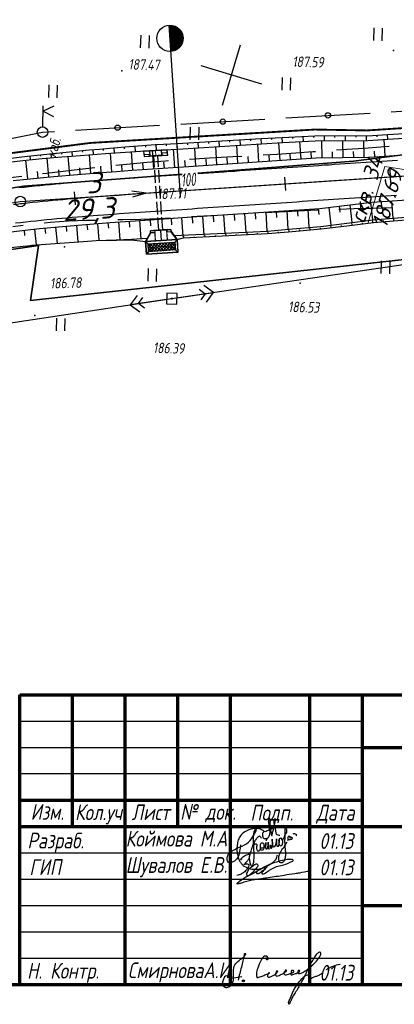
# Paper-space layout 'Лист2' of a CAD drawing. Header units: millimetres. Extents: x -640 to 411, y -3 to 287.
# Tile 9 of 10: x 224 to 295, y -3 to 184. Entities that reach past the tile are written whole.
import ezdxf

# ---------------------------------------------------------------- set-up
doc = ezdxf.new("R2010")
doc.units = ezdxf.units.MM
doc.linetypes.add('ACAD_ISO02W100', pattern=[15, 12, -3])
doc.linetypes.add('CONTI', pattern=[0])
for name, color, linetype, lineweight in [('10', 1, 'Continuous', 35), ('геология', 7, 'Continuous', 20), ('КОПИЯ_ОСЬ_13_ОТКОСЫ', 7, 'Continuous', 30), ('КОПИЯ_ОСЬ_ГРАНИЦЫ_ПОЛОС', 7, 'Continuous', 30), ('ОСЬ_ВЕРХ_ПОКРЫТИЯ_ГРАНИЦЫ_ПОЛОС', 7, 'Continuous', 30), ('ОСЬ_ВЕРХ_ПОКРЫТИЯ_ОСЬ', 1, 'Continuous', 30), ('Трубы мет.', 7, 'ACAD_ISO02W100', 30), ('Уклоны ПЧ', 5, 'Continuous', 30)]:
    doc.layers.add(name, color=color, linetype=linetype, lineweight=lineweight)
for name, color, linetype in [('_Оформление', 7, 'Continuous'), ('_Ростелеком', 6, 'Continuous'), ('NAD_MDEFAULT', 7, 'CONTI'), ('PI_OTDEFAULT', 172, 'CONTI'), ('PI_TTDEFAULT', 5, 'CONTI'), ('PLN_O', 7, 'CONTI'), ('SETKR', 2, 'CONTI'), ('SIT_LDEFAULT', 7, 'CONTI'), ('USLZNDEFAULT', 7, 'CONTI'), ('ZAPSKDEFAULT', 7, 'CONTI'), ('КОПИЯ_ОСЬ_ТАНГЕНСЫ', 1, 'Continuous'), ('ОСЬ_ВЕРХ_ПОКРЫТИЯ_КИЛОМЕТЫ', 1, 'Continuous'), ('ОСЬ_ВЕРХ_ПОКРЫТИЯ_ОТКОСЫ', 7, 'Continuous'), ('ОСЬ_ВЕРХ_ПОКРЫТИЯ_ПИКЕТЫ', 1, 'Continuous')]:
    doc.layers.add(name, color=color, linetype=linetype)
doc.layers.add('ЭЛЕКТРИКА', color=1, linetype='Continuous', lineweight=40, plot=False)
doc.styles.add('eskd', font='isocpeur.ttf', dxfattribs={"width": 1.2, "height": 2})
doc.styles.get("Standard").update_dxf_attribs({"font": 'isocpeui.ttf'})
doc.styles.add('ГОСТ', font='isocpeur.ttf', dxfattribs={"height": 4})
doc.linetypes.add('Связь', pattern='A,12.5,[130,ltypeshp.shx,S=1,R=-30,X=0,Y=0.9],1,[130,ltypeshp.shx,S=1,R=-30,X=0,Y=0.9],1,[130,ltypeshp.shx,S=1,R=-30,X=0,Y=0.9],4.5', length=19)

# ---------------------------------------------------------------- blocks, each defined once
blk = doc.blocks.new('A$C14F24BE0')
at = {"lineweight": 30, "true_color": 0x0718b0}
blk.add_hatch(color=164, dxfattribs=at).paths.add_polyline_path([(2.59, -4.28, 1), (2.22, -4.28, 1)])
at = {"color": 164, "lineweight": 30, "true_color": 0x0718b0}
blk.add_line((0.23, -3.77), (2.15, -3.46), dxfattribs=at)
blk.add_circle((2.41, -4.28), 0.188, dxfattribs=at)
for points, knots in [([(-0.49, -3.72), (-0.4, -3.67), (-0.51, -3.26), (-1.23, -3.39), (-1.36, -4.15), (-1.69, -4.88), (-1.23, -5.5), (-0.44, -5.64), (0.2, -5.09), (0.57, -4.33), (0.54, -3.38), (0.5, -2.43), (0.63, -1.37), (1.37, -0.6), (2.2, 0.02), (2.73, 0.41), (2.92, 0.9), (2.57, 0.9), (2.59, 0.63), (2.47, 0.2), (2.22, -1.02), (1.82, -2.53), (1.51, -3.77), (1.4, -4.2)], [0, 0, 0, 0, 0.31279, 0.75166, 1.67129, 2.412495, 2.97956, 3.712448, 4.564632, 5.298338, 6.207276, 7.322922, 8.192226, 9.305227, 10.401145, 11.26622, 11.411446, 11.655096, 11.818609, 12.118108, 13.018743, 15.498507, 16.84405, 16.84405, 16.84405, 16.84405]), ([(6.77, 0.11), (6.76, 0.07), (6.73, -0.05), (6.74, -0.26), (6.95, -0.27), (7.15, -0.16), (7.12, 0.17), (6.85, 0.42), (6.2, 0.43), (5.61, -0.6), (5.24, -1.66), (4.83, -2.72), (4.92, -3.26), (4.94, -3.78), (5.56, -3.51), (6.12, -3.4), (6.78, -3.01), (7.25, -2.99), (7.43, -2.78), (7.27, -2.69), (7.14, -2.97), (7.03, -3.16), (6.94, -3.44), (7.19, -3.67), (7.69, -3.49), (8.14, -3.24), (8.59, -3), (8.8, -2.75), (8.98, -2.54), (8.76, -2.33), (8.62, -2.69), (8.51, -2.93), (8.48, -3.28), (8.82, -3.47), (9.28, -3.21), (9.87, -2.98), (10.27, -2.66), (10.67, -2.44), (10.51, -2.17), (10.3, -2.43), (10.18, -2.64), (10.03, -3.05), (10.56, -3.26), (11.12, -2.88), (11.7, -2.84), (12.08, -2.51), (11.85, -2.28), (11.43, -2.32), (11.57, -2.76), (11.34, -3.01), (11.54, -3.26), (11.93, -3), (12.42, -2.95), (12.75, -2.65), (13.32, -2.45), (12.88, -2.21), (12.76, -2.54), (12.68, -2.85), (13.05, -2.97), (13.47, -2.83), (14.22, -2.43), (15.07, -1.68), (16.11, -0.82), (16.75, 0.01), (17.11, 0.62), (17.14, 0.97), (16.98, 1.19), (16.59, 1.05), (16.17, 0.62), (15.66, -0.17), (15.12, -1.23), (14.28, -2.85), (13.34, -4.76), (12.36, -6.43), (11.67, -7.42), (11.47, -8.1), (11.25, -8.39), (11.12, -8.81), (10.9, -8.35), (11.33, -7.66), (11.76, -6.37), (12.54, -5.08), (13.32, -4.13), (13.8, -3.57), (14.22, -3.31), (14.52, -3.13), (14.9, -3.14), (14.87, -3.51), (14.86, -3.73), (14.92, -4.17), (15.59, -3.55), (16.14, -3.46), (16.83, -3.22), (17.2, -2.96), (17.39, -2.82)], [0, 0, 0, 0, 0.153221, 0.357613, 0.493352, 0.692414, 0.989555, 1.291204, 1.742475, 2.730709, 4.388355, 5.38085, 5.890004, 6.210585, 6.551316, 7.411083, 8.194482, 8.718166, 8.790248, 8.89267, 9.06287, 9.519825, 9.702443, 9.829766, 10.435215, 11.015499, 11.49759, 11.887822, 12.060708, 12.208429, 12.520036, 12.814383, 13.166868, 13.362181, 13.847388, 14.598378, 15.26698, 15.529718, 15.699557, 15.900859, 16.243469, 16.632814, 16.858518, 17.69493, 18.466617, 18.679008, 18.929614, 19.198499, 19.673231, 19.908465, 20.088794, 20.397375, 21.067588, 21.542627, 21.930537, 22.170782, 22.471297, 22.757892, 23.004436, 23.42, 24.091694, 25.523516, 26.827085, 28.102709, 28.675735, 28.89724, 29.125716, 29.34922, 29.98644, 30.948008, 32.136516, 33.563641, 36.408284, 38.532782, 39.355909, 40.072242, 40.473339, 40.729918, 40.841553, 41.667047, 43.020408, 44.981349, 46.112506, 46.72121, 47.181361, 47.566749, 47.800475, 48.112253, 48.4229, 48.579857, 49.244021, 49.968175, 50.605834, 51.320527, 51.320527, 51.320527, 51.320527]), ([(18.13, -2.16), (18.35, -2.03), (18.77, -1.77), (19.66, -1.46), (20.3, -1.14), (20.76, -1.14)], [0, 0, 0, 0, 0.757468, 1.46659, 2.831229, 2.831229, 2.831229, 2.831229])]:
    blk.add_open_spline(points, degree=3, knots=knots, dxfattribs=at)
blk = doc.blocks.new('A$C6218632A')
at = {"layer": 'ЭЛЕКТРИКА', "color": 0, "linetype": 'ByBlock', "lineweight": -2}
for points, knots in [([(6.36, 3.64), (6.34, 3.61), (6.28, 3.54), (6.16, 3.41), (6.14, 3.21), (6.16, 3.02), (6.19, 2.84), (6.24, 2.65), (6.37, 2.43), (6.71, 2.39), (7.05, 2.4), (7.35, 2.66), (7.5, 2.98), (7.6, 3.33), (7.64, 3.67), (7.53, 4.01), (7.52, 4.42), (7.42, 4.86), (7.43, 5.36), (7.26, 5.84), (7.5, 6.11), (7.44, 6.63), (7.64, 4.98), (7.6, 4.73), (7.91, 2.4), (8.05, 3.51), (8.26, 3.99), (8.4, 4.82), (8.52, 5.24), (8.71, 6.31), (8.16, 5.75), (8.51, 4.78), (8.64, 3.91), (8.69, 3.09), (9.18, 3.04), (9.46, 3.01)], [0, 0, 0, 0, 0.118708, 0.283153, 0.508507, 0.683718, 0.861871, 1.055389, 1.281684, 1.56958, 1.999735, 2.263254, 2.727804, 3.03837, 3.345159, 3.748428, 4.084118, 4.590028, 5.05489, 5.630673, 5.896078, 6.1185, 6.753042, 8.372403, 9.622969, 10.077373, 10.810653, 11.454077, 12.34475, 12.956405, 13.008846, 14.522349, 15.372925, 15.922063, 16.654094, 16.654094, 16.654094, 16.654094]), ([(2.03, 1.19), (1.96, 0.79), (1.79, -0.15), (1.58, -1.6), (-0.41, -2.66), (-0.69, -0.61), (0.77, 0.34), (2.4, 0.98), (3.94, 1.79), (4.45, 3.16), (5.1, 3.81), (4.95, 5.05), (4.52, 3.61), (4.41, 2.82), (4.43, 1.47), (4.48, 0.22), (4.56, -0.86), (4.46, -1.72), (4.48, -2.22), (4.21, -3.13), (3.84, -2.45), (3.84, -2.02), (3.7, -1.52), (3.72, -1.12), (3.75, -0.73), (3.85, -0.37), (4.03, 0.02), (4.13, 0.57), (4.43, 1.21), (4.73, 1.96), (5.09, 2.46), (5.66, 3.08), (5.82, 2.66), (5.9, 2.46)], [0, 0, 0, 0, 1.216621, 2.86, 4.494114, 5.503199, 7.547548, 9.093933, 10.97122, 12.45814, 13.183829, 13.892107, 14.667871, 15.870181, 16.997792, 18.479138, 19.702196, 20.248434, 20.972138, 21.575858, 21.938568, 22.632065, 23.04127, 23.45184, 23.813692, 24.214111, 24.564576, 25.103265, 25.878183, 26.701555, 27.423218, 27.986195, 28.483433, 28.483433, 28.483433, 28.483433]), ([(8.16, 4.33), (8, 4.25), (7.65, 4.05), (7.15, 3.91), (6.71, 3.58), (6.42, 3.82), (6.21, 3.94), (6.02, 4.08), (5.8, 4.17), (5.49, 4.3), (5.08, 4.34), (4.41, 4.28), (3.53, 4.09), (2.59, 3.54), (1.83, 2.81), (1.47, 1.87), (1.34, 1), (1.26, 0.15), (1.42, -0.55), (1.57, -1.22), (1.78, -1.85), (2.15, -2.39), (2.78, -2.99), (3.86, -3.41), (5.13, -3.47), (6.45, -3.13), (7.63, -2.51), (8.77, -1.75), (8.97, -0.99), (9.04, -0.7)], [0, 0, 0, 0, 0.550224, 1.191183, 1.622114, 1.939836, 2.19685, 2.348396, 2.641954, 2.905273, 3.358709, 3.86517, 4.910957, 6.036244, 7.099431, 7.97607, 9.014585, 9.751213, 10.50375, 11.158115, 11.811474, 12.458613, 13.119138, 14.38981, 15.828036, 16.881878, 18.42347, 19.87406, 20.731176, 20.731176, 20.731176, 20.731176]), ([(7.71, 0.86), (7.75, 0.84), (7.82, 0.79), (7.83, 0.91), (7.84, 0.98), (7.79, 1.05), (7.74, 1.12), (7.63, 1.12), (7.56, 1.01), (7.58, 0.9), (7.55, 0.74), (7.65, 0.64), (7.76, 0.57), (7.89, 0.55), (7.97, 0.68), (8.04, 0.8), (8.07, 0.93), (8.06, 1.12), (8.07, 1.31), (8.05, 1.55), (8.06, 1.74), (8.02, 1.97), (7.98, 2.64), (8.05, 1.82), (8.05, 1.56), (8.06, 1.4), (8.06, 1.25), (8.09, 1.08), (8.16, 0.96), (8.24, 0.87), (8.41, 0.73), (8.66, 1.02), (8.74, 1.31), (8.81, 1.66), (8.83, 1.91), (8.8, 2.49), (8.83, 2.13), (8.81, 1.94), (8.82, 1.71), (8.84, 1.49), (8.84, 1.3), (8.88, 1.14), (8.89, 0.94), (9.05, 0.95), (9.22, 0.91), (9.34, 1.26), (9.3, 1.56), (9.33, 1.91), (9.25, 2.22), (9.53, 2.52), (9.74, 2.42), (9.86, 2.22), (9.84, 2.55), (9.43, 2.47), (9.3, 2.21), (9.32, 1.94), (9.31, 1.64), (9.29, 1.34), (9.45, 1.13), (9.65, 0.94), (9.89, 1.1), (9.96, 1.27), (10, 1.46), (10.05, 1.69), (10.02, 1.94), (9.99, 2.1), (9.95, 2.24), (9.86, 2.28), (9.77, 2.42), (9.75, 2.27), (9.82, 2.18), (9.96, 2.21), (10.05, 2.3), (10.2, 2.36), (10.24, 2.54), (10.34, 2.72), (10.37, 2.88), (10.43, 3.06), (10.55, 3.18), (10.7, 3.38), (10.77, 3.68), (10.91, 4.06), (10.44, 4.38), (10.43, 4.01), (10.4, 3.75), (10.44, 3.42), (10.44, 3.11), (10.39, 2.78), (10.41, 2.45), (10.36, 2.08), (10.35, 1.73), (10.41, 1.41), (10.41, 1.11), (10.43, 0.84), (10.45, 0.53), (10.47, 0.23), (10.52, -0.13), (10.53, -0.51), (10.52, -0.91), (10.46, -1.33), (10.3, -1.78), (10.03, -2.24), (9.44, -2.27), (9.31, -1.82), (9.26, -1.45), (9.27, -1.03), (9.39, -0.66), (9.55, -0.32), (9.7, 0), (9.87, 0.29), (10.08, 0.54), (10.35, 0.81), (10.53, 1.27), (10.74, 1.57), (10.86, 1.75)], [0, 0, 0, 0, 0.112047, 0.194924, 0.263254, 0.34956, 0.411074, 0.535381, 0.597512, 0.765688, 0.877502, 1.055198, 1.133063, 1.267261, 1.4052, 1.531064, 1.692114, 1.797318, 2.100324, 2.273725, 2.508879, 2.64738, 3.054804, 3.701914, 3.811019, 3.915461, 4.151835, 4.284388, 4.419739, 4.551836, 4.650087, 5.054369, 5.312583, 5.645619, 6.017608, 6.359419, 6.548212, 6.733226, 7.029984, 7.199114, 7.385571, 7.586763, 7.770319, 7.795181, 8.029342, 8.207128, 8.749797, 8.957039, 9.260919, 9.700134, 9.735704, 9.949679, 10.042887, 10.420575, 10.696721, 10.908513, 11.207826, 11.610088, 11.724501, 12.031879, 12.283874, 12.438323, 12.571216, 12.873349, 13.150563, 13.298389, 13.374297, 13.564905, 13.632381, 13.729137, 13.831553, 13.965102, 14.090678, 14.215073, 14.4204, 14.59231, 14.81698, 14.915667, 15.161749, 15.31149, 15.658681, 16.085535, 16.432665, 16.631066, 16.918543, 17.29932, 17.618537, 17.849443, 18.27685, 18.601425, 18.986076, 19.303314, 19.575951, 19.892478, 20.131507, 20.493425, 20.79769, 21.231918, 21.61385, 22.012982, 22.469598, 23.081108, 23.508948, 23.843257, 24.320163, 24.6876, 25.07669, 25.46302, 25.822922, 26.141993, 26.47151, 26.807894, 27.255978, 27.913388, 27.913388, 27.913388, 27.913388]), ([(6.92, 1.97), (6.93, 2), (6.94, 2.08), (6.94, 2.18), (6.94, 2.3), (7.02, 2.37), (7.08, 2.35), (7.1, 2.34)], [0, 0, 0, 0, 0.0785862, 0.242986, 0.3060295, 0.4223142, 0.4868299, 0.4868299, 0.4868299, 0.4868299]), ([(11.08, 2.11), (11.07, 2.18), (11.04, 2.32), (11.04, 2.56), (11.09, 2.83), (11.31, 2.87), (11.43, 2.75), (11.39, 2.65), (11.35, 2.44), (11.4, 2.53), (11.48, 2.59), (11.6, 2.66), (11.73, 2.64), (11.77, 2.55), (11.85, 2.47), (11.76, 2.38), (11.72, 2.26), (11.59, 2.22), (11.44, 2.17), (11.3, 2.15), (11.15, 2.14), (11.05, 2.11), (10.95, 2.12), (10.93, 2.06), (10.92, 2.04)], [0, 0, 0, 0, 0.203114, 0.443788, 0.738793, 0.892148, 1.011452, 1.16472, 1.294079, 1.312018, 1.436857, 1.609751, 1.70903, 1.800525, 1.876218, 2.001803, 2.102334, 2.263861, 2.37303, 2.576259, 2.689773, 2.803296, 2.893038, 2.964801, 2.964801, 2.964801, 2.964801]), ([(12.01, 3.3), (12.09, 3.32), (12.27, 3.37), (12.51, 3.28), (12.65, 3.08), (12.58, 2.97), (12.54, 2.91)], [0, 0, 0, 0, 0.2515771, 0.5409778, 0.7122563, 0.9029155, 0.9029155, 0.9029155, 0.9029155]), ([(4.39, 1.12), (4.52, 1.23), (4.69, 1.36), (4.98, 1.42), (5.11, 1.25), (5.09, 1.06), (5.04, 0.85), (5.06, 0.62), (5.07, 0.37), (5.15, 0.16), (5.33, 0.02), (5.56, 0.08), (5.75, 0.29), (5.86, 0.63), (5.79, 1.03), (5.8, 1.43), (6.17, 1.7), (6.46, 1.37), (6.45, 1.02), (6.45, 0.68), (6.45, 0.37), (6.23, 0.16), (6.02, 0.19), (5.83, 0.23), (5.79, 0.38), (5.76, 0.67), (6.23, 0.58), (6.52, 0.71), (6.73, 0.92), (6.82, 1.19), (6.77, 1.89), (6.81, 1.18), (6.74, 0.9), (6.76, 0.65), (6.79, 0.49), (6.87, 0.4), (6.98, 0.42), (7.11, 0.47), (7.14, 0.62), (7.21, 0.76), (7.21, 0.92), (7.23, 1.04), (7.26, 1.16), (7.26, 1.28), (7.26, 1.42), (7.28, 1.55), (7.27, 1.84), (7.25, 1.44), (7.25, 1.28), (7.25, 1.14), (7.25, 1.06), (7.25, 1.02), (7.25, 0.92), (7.25, 0.77), (7.26, 0.6), (7.34, 0.4), (7.48, 0.46), (7.58, 0.51)], [0, 0, 0, 0, 0.496119, 0.651509, 0.822656, 1.020696, 1.200838, 1.472307, 1.717279, 1.943141, 2.143103, 2.330431, 2.592975, 2.945138, 3.372415, 3.787425, 4.112224, 4.44068, 4.834392, 5.149905, 5.488589, 5.712148, 5.972129, 6.113542, 6.213496, 6.399091, 6.854329, 7.154318, 7.39061, 7.684081, 8.129512, 8.574943, 8.892635, 9.134623, 9.310707, 9.363216, 9.47464, 9.604325, 9.737043, 9.890018, 10.084944, 10.197839, 10.275861, 10.434465, 10.583035, 10.68275, 10.860739, 11.113365, 11.317518, 11.465995, 11.521675, 11.558792, 11.595913, 11.809299, 12.006538, 12.119562, 12.375391, 12.375391, 12.375391, 12.375391])]:
    blk.add_open_spline(points, degree=3, knots=knots, dxfattribs=at)
blk = doc.blocks.new('A$C54C13FF2')
at = {"color": 182, "lineweight": 30}
for points, knots in [([(0.77, 4.58), (0.85, 4.6), (0.97, 4.63), (0.84, 4.51), (0.77, 4.57), (0.73, 4.69), (0.97, 4.92), (1.24, 5.15), (1.64, 5.46), (2, 5.53), (2.28, 5.64), (2.47, 5.51), (2.4, 5.19), (2.34, 4.79), (2.03, 4.33), (1.65, 3.98), (1.49, 3.73), (1.35, 3.61), (1.36, 3.71), (1.54, 3.68), (1.74, 3.8), (2.02, 3.79), (2.36, 3.62), (2.13, 3.08), (1.83, 2.54), (1.19, 2.01), (0.55, 1.68), (0.16, 1.58), (0, 1.54)], [0, 0, 0, 0, 0.144816, 0.240176, 0.309233, 0.378382, 0.62109, 1.127388, 1.559392, 2.061245, 2.251565, 2.417324, 2.630671, 3.138748, 3.667492, 4.230133, 4.648637, 4.66273, 4.699155, 4.824553, 5.091414, 5.41419, 5.649534, 6.060514, 6.795844, 7.695243, 8.4424, 8.924507, 8.924507, 8.924507, 8.924507]), ([(4.46, 2.69), (4.36, 2.67), (4.15, 2.63), (3.94, 2.4), (3.72, 2.25), (3.69, 1.98), (3.98, 1.89), (4.39, 2.02), (4.79, 2.5), (5.41, 2.76), (5.52, 3.19), (5.77, 3.2), (5.69, 3.15), (5.62, 3.02), (5.34, 2.83), (5.13, 2.46), (4.79, 2.26), (4.72, 2.04), (4.72, 1.94), (4.72, 1.83), (4.99, 1.89), (5.42, 1.95), (5.94, 2.43), (6.53, 2.75), (7.03, 3.02), (8.05, 3.5), (9.27, 3.56), (10.19, 4.16), (10.59, 4.22), (10.77, 4.6), (9.83, 4.62), (8.98, 4.52), (7.32, 4.08), (5.38, 3.34), (2.85, 1.65), (1.33, 1.17), (-0.01, -0.02), (0.24, 0.08), (0.6, -0.01), (1.77, 0.56), (3.55, 0.82), (6.14, 1.22), (8.66, 1.57), (10.66, 1.92), (12.26, 2.1), (13.17, 2.39), (13.78, 2.39)], [0, 0, 0, 0, 0.29858, 0.633476, 0.902137, 1.086957, 1.289204, 1.656644, 2.346306, 3.125394, 3.508101, 3.561159, 3.602142, 3.683917, 4.04915, 4.522294, 4.980436, 5.13351, 5.206596, 5.277818, 5.41872, 5.815913, 6.767082, 7.340938, 7.85738, 8.447832, 10.736442, 11.336769, 11.705826, 11.87945, 12.357395, 13.547075, 15.135573, 17.179771, 19.933214, 23.650458, 23.701113, 23.773834, 24.156681, 25.108478, 27.209493, 29.784304, 32.857291, 34.888328, 35.860335, 37.68574, 37.68574, 37.68574, 37.68574]), ([(1.99, 2.13), (1.95, 1.94), (2.28, 2.95), (2.8, 3.1), (3.26, 3.59), (3.83, 3.87), (4.1, 3.39), (3.56, 2.77), (3.09, 2.21), (2.55, 1.78), (2.3, 1.51), (1.96, 1.44), (1.84, 1.8), (1.99, 2.04), (2.02, 2.22), (2.04, 2.28)], [0, 0, 0, 0, 0.580362, 1.313295, 2.149647, 2.566363, 2.821987, 3.502335, 4.656923, 5.1745, 5.551264, 5.7689, 6.051946, 6.413741, 6.602979, 6.602979, 6.602979, 6.602979])]:
    blk.add_open_spline(points, degree=3, knots=knots, dxfattribs=at)
blk = doc.blocks.new('BL_333')
at = {"color": 0}
for p, q in [((0, -6), (0, 6)), ((-6, 0), (6, 0))]:
    blk.add_line(p, q, dxfattribs=at)
blk = doc.blocks.new('BL_2011')
at = {"color": 0}
for p, q in [((0, 0), (0, 2.4)), ((1.6, 0), (1.6, 2.4))]:
    blk.add_line(p, q, dxfattribs=at)
blk = doc.blocks.new('BL_27')
at = {"color": 0}
for p, q in [((1, 1), (-1, 1)), ((-1, 1), (-1, -1)), ((1, -1), (1, 1)), ((-1, -1), (1, -1))]:
    blk.add_line(p, q, dxfattribs=at)
blk.add_circle((0, 0), 0.1, dxfattribs=at)
blk = doc.blocks.new('BL_4017')
at = {"color": 0}
for p, q in [((0, 1), (0, 5)), ((2, 5), (0, 4)), ((0, 4), (2, 3))]:
    blk.add_line(p, q, dxfattribs=at)
blk.add_circle((0, 0), 1, dxfattribs=at)
blk = doc.blocks.new('A$C25637593')
at = {"layer": 'Трубы мет.', "linetype": 'Continuous', "lineweight": 0}
h = blk.add_hatch(dxfattribs=at)
h.set_pattern_fill('ANSI37', color=256, scale=64, angle=180, style=0)
h.set_pattern_definition([(225, (2253.2026, 3680.535), (5.656854, -5.656854), []), (315, (2253.2026, 3680.535), (5.656854, 5.656854), [])])
h.paths.add_polyline_path([(49, 51), (79, 51), (79, -51), (49, -51)])
at = {"layer": 'Трубы мет.', "linetype": 'Continuous'}
for points in [[(0, 39), (0, 23), (0, 0), (0, -23), (0, -39)], [(0, 23), (8, 23), (8, 39), (0, 39)], [(8, -39), (8, -39), (40, -60), (40, -60), (40, 60), (8, 39), (8, 39)], [(40, 60), (49, 51)], [(88, 60), (79, 51)], [(0, -23), (8, -23), (8, -39), (0, -39)], [(40, -60), (49, -51)], [(79, -51), (88, -60)]]:
    blk.add_lwpolyline(points, dxfattribs=at)
at = {"layer": 'Трубы мет.', "linetype": 'Continuous', "lineweight": 0}
for points in [[(39, 23), (39, 58.1), (9, 38.5), (9, 23)], [(9, -23), (9, -38.5), (39, -58.1), (39, -23)]]:
    blk.add_lwpolyline(points, close=True, dxfattribs=at)
at = {"layer": 'Трубы мет.', "linetype": 'Continuous'}
for points in [[(40, 60), (88, 60), (88, -60), (40, -60)], [(49, 51), (79, 51), (79, -51), (49, -51)]]:
    blk.add_lwpolyline(points, close=True, dxfattribs=at)
at = {"layer": 'Трубы мет.', "ltscale": 1.2}
for points in [[(49, 51), (64, 36)], [(79, 51), (64, 36)], [(64, 36), (64, -36)], [(49, -51), (64, -36)], [(64, -36), (79, -51)]]:
    blk.add_lwpolyline(points, dxfattribs=at)
at = {"layer": 'Трубы мет.', "linetype": 'Continuous', "lineweight": 0}
for points in [[(1, 22), (39, 22)], [(1, 22), (1, 0.5)], [(1, 0.5), (39, 0.5)], [(39, 0.5), (39, 22)], [(1, -0.5), (39, -0.5)], [(1, -0.5), (1, -22)], [(1, -22), (39, -22)], [(39, -22), (39, -0.5)]]:
    blk.add_lwpolyline(points, dxfattribs=at)
blk = doc.blocks.new('A$C76A07AE2')
at = {"layer": 'Трубы мет.', "linetype": 'Continuous', "lineweight": 0}
for p, q in [((-18.9, 44.2), (-8, 44.2)), ((-18.9, 44.2), (-18.9, 23)), ((-4, 45), (-1.3, 45)), ((-18.9, 23), (0, 23)), ((-18.9, 22.1), (-0.9, 22.1)), ((-18.9, 22.1), (-18.9, 21.8)), ((-18.9, 21.8), (-18.9, 0.5)), ((-0.9, 22.1), (-0.9, 0.5)), ((-18.9, -0.5), (-18.9, -20.5)), ((-18.9, -20.5), (-18.9, -22)), ((-18.9, -22), (-0.9, -22)), ((-18.9, -23), (0, -23)), ((-18.9, -23), (-18.9, -44.1)), ((-0.9, -0.5), (-0.9, -20.5)), ((-0.9, -20.5), (-0.9, -22)), ((-18.9, -44.1), (-8, -44.1))]:
    blk.add_line(p, q, dxfattribs=at)
at = {"layer": 'Трубы мет.', "linetype": 'Continuous'}
blk.add_lwpolyline([(-20, -45), (0, -45), (0, 45), (-20, 45)], close=True, dxfattribs=at)
for points in [[(-8, 45), (-8, 23), (0, 23)], [(-8, -45), (-8, -23), (0, -23)]]:
    blk.add_lwpolyline(points, dxfattribs=at)
at = {"layer": 'Трубы мет.', "linetype": 'Continuous', "lineweight": 0}
for points in [[(-18.9, 0.5), (-0.9, 0.5)], [(-18.9, -0.5), (-0.9, -0.5)]]:
    blk.add_lwpolyline(points, dxfattribs=at)
blk = doc.blocks.new('Стрелка')
at = {"layer": 'Уклоны ПЧ', "ltscale": 2}
for points in [[(-0.02, -0.05), (-0.02, 17.97)], [(-0.02, -0.05), (-0.58, 2.62)], [(-0.02, -0.05), (0.53, 2.62)]]:
    blk.add_lwpolyline(points, dxfattribs=at)

psp = doc.layouts.new('Лист2')

# ---------------------------------------------------------------- linework, layer by layer
at = {"layer": '10'}
for points in [[(369.62, 167.72), (287.56, 157.14), (257.98, 154.89)], [(255.04, 154.67), (224.93, 152.39), (207.26, 149.57), (158.69, 141.81)], [(371.94, 152.68), (354.49, 145.52), (316.18, 140.56), (226.25, 130.69), (227.73, 141.12), (141.49, 128.43), (141.49, 128.43), (66.75, 118.43), (-0.41, 107.37), (-16.93, 104.65), (-86.02, 91.65), (-95.42, 89.88), (-95.64, 79.6), (-176.45, 63.92), (-224.96, 59.06)], [(-224.96, 59.06), (-176.45, 63.92), (-95.64, 79.6), (-95.42, 89.88), (-86.02, 91.65), (-16.93, 104.65), (-0.41, 107.37), (66.75, 118.43), (141.49, 128.43), (141.49, 128.43), (227.73, 141.12), (226.25, 130.69), (316.18, 140.56), (354.49, 145.52), (371.94, 152.68)]]:
    psp.add_lwpolyline(points, dxfattribs=at)
at = {"layer": '_Оформление', "color": 0, "linetype": 'Continuous', "lineweight": 70}
for p, q in [((224.22, 55.9), (409.22, 55.9)), ((224.22, 0.9), (224.22, 55.9)), ((234.22, 30.9), (234.22, 55.9)), ((244.22, 0.9), (244.22, 55.9)), ((254.22, 30.9), (254.22, 55.9)), ((264.22, 0.9), (264.22, 55.9)), ((279.22, 0.9), (279.22, 55.9)), ((289.22, 0.9), (289.22, 55.9)), ((289.22, 45.9), (409.22, 45.9)), ((224.22, 35.9), (289.22, 35.9)), ((224.22, 30.9), (409.22, 30.9)), ((289.22, 15.9), (409.22, 15.9)), ((224.22, 0.9), (409.22, 0.9))]:
    psp.add_line(p, q, dxfattribs=at)
at = {"layer": '_Оформление', "color": 0}
for p, q in [((224.22, 50.9), (289.22, 50.9)), ((224.22, 45.9), (289.22, 45.9)), ((289.22, 40.9), (224.22, 40.89)), ((224.22, 25.9), (289.22, 25.9)), ((224.22, 20.9), (289.22, 20.9)), ((224.22, 15.9), (289.22, 15.9)), ((224.22, 10.9), (289.22, 10.9)), ((224.22, 5.9), (289.22, 5.9))]:
    psp.add_line(p, q, dxfattribs=at)
at = {"layer": '_Оформление', "lineweight": 70, "ltscale": 200}
psp.add_lwpolyline([(409.22, 286.78), (-640.2, 286.78), (-640.2, 0.9), (409.22, 0.9)], close=True, dxfattribs=at)
at = {"layer": '_Ростелеком', "color": 5, "linetype": 'Связь', "const_width": 0.35}
psp.add_lwpolyline([(369.28, 169.92), (338.94, 166.14), (290.1, 162.97), (280.18, 163.14), (237.61, 160.6), (219.46, 158.27), (206.58, 155.84), (169.28, 149.45), (141.02, 144.7), (113.41, 143.55), (79.64, 138.3), (36.73, 131.35), (6.2, 126.11), (-26.49, 116.96), (-59.17, 111.21), (-94.25, 104.98), (-124.45, 99.76), (-157.41, 93.63), (-184.06, 88.92), (-239.6, 82.61)], dxfattribs=at)
at = {"layer": 'PI_TTDEFAULT', "color": 5}
for p in [(295.12, 178.11, 187.68), (243.57, 174.27, 187.47), (276.55, 175.29, 187.59), (232.67, 140.88, 186.57), (277.42, 133.99, 186.53), (253.06, 131.05, 186.39), (227.08, 127.87, 186.13)]:
    psp.add_point(p, dxfattribs=at)
at = {"layer": 'PLN_O'}
for p, q in [((294.67, 166.52), (310.64, 167.45)), ((254.74, 164.18), (270.71, 165.11)), ((274.71, 165.35), (290.68, 166.28)), ((215.04, 160), (228.52, 162.66)), ((228.52, 162.66), (230.77, 162.79)), ((234.77, 163.03), (250.74, 163.96))]:
    psp.add_line(p, q, dxfattribs=at)
for centre in [(282.69, 165.82), (262.73, 164.65), (242.76, 163.5)]:
    psp.add_circle(centre, 0.5, dxfattribs=at)
at = {"layer": 'SIT_LDEFAULT', "color": 7}
for p, q in [((279.84, 158.88), (276.61, 158.66)), ((280.33, 158.92), (279.84, 158.89)), ((286.29, 159.34), (284.33, 159.2)), ((289.52, 159.56), (286.29, 159.34)), ((292.74, 159.8), (289.52, 159.56)), ((294.31, 159.91), (292.74, 159.8)), ((251.83, 157.15), (248.32, 156.88)), ((252.4, 157.19), (251.83, 157.15)), ((260.2, 157.68), (256.39, 157.45)), ((264.65, 157.96), (260.2, 157.68)), ((266.36, 158.04), (264.65, 157.95)), ((273.06, 158.43), (270.36, 158.27)), ((276.61, 158.66), (273.06, 158.43)), ((232.42, 155.18), (229.24, 154.8)), ((235.59, 155.56), (232.42, 155.18)), ((238.44, 155.89), (235.59, 155.56)), ((245.14, 156.6), (242.42, 156.32)), ((248.32, 156.88), (245.14, 156.6)), ((224.56, 154.23), (222.39, 153.97)), ((229.24, 154.8), (228.53, 154.71)), ((273.36, 147.55), (277.01, 147.73)), ((277.01, 147.73), (280.56, 147.88)), ((280.56, 147.88), (280.76, 147.89)), ((284.77, 148.04), (287.68, 148.13)), ((287.68, 148.13), (291.24, 148.25)), ((291.24, 148.25), (294.76, 148.37)), ((230.05, 145.58), (233.47, 145.8)), ((233.46, 145.79), (236.89, 145.92)), ((236.89, 145.92), (238.82, 145.96)), ((242.82, 146.05), (243.76, 146.07)), ((243.76, 146.07), (247.19, 146.15)), ((247.19, 146.15), (250.62, 146.29)), ((250.62, 146.29), (252.81, 146.4)), ((256.8, 146.62), (257.89, 146.68)), ((257.89, 146.68), (261.75, 146.9)), ((261.75, 146.9), (265.66, 147.14)), ((265.66, 147.13), (266.79, 147.19)), ((270.77, 147.41), (273.36, 147.55)), ((222.9, 144.72), (224.87, 144.98)), ((228.82, 145.44), (230.05, 145.56)), ((253.06, 131.05), (303.27, 138.46)), ((258.25, 132.83), (259.39, 131.98)), ((260.97, 132.21), (259.15, 133.56)), ((200.68, 123.21), (253.06, 131.05)), ((246.5, 131.68), (245.15, 129.86)), ((252.07, 130.9), (245.15, 129.86)), ((246.73, 130.1), (247.58, 131.24)), ((254.05, 131.19), (260.97, 132.21)), ((259.39, 131.98), (258.55, 130.84)), ((259.63, 130.39), (260.97, 132.21)), ((245.15, 129.86), (246.97, 128.52)), ((247.86, 129.25), (246.73, 130.1))]:
    psp.add_line(p, q, dxfattribs=at)
at = {"layer": 'геология', "color": 1, "linetype": 'Continuous'}
for p, q in [((290.33, 145.48), (293.49, 156.11)), ((293.49, 156.11), (297.9, 155.44))]:
    psp.add_line(p, q, dxfattribs=at)
at = {"layer": 'КОПИЯ_ОСЬ_13_ОТКОСЫ'}
for points in [[(222.96, 153.45), (225.52, 153.74), (228.09, 154), (230.65, 154.25), (235.17, 154.64), (240.63, 155.07), (242.56, 155.21), (245.44, 155.41), (255.28, 156.07), (280.48, 157.75), (290.49, 157.92), (326.44, 160.33), (330.3, 160.6), (333.2, 160.8), (340.3, 161.35), (346.16, 161.86), (352, 162.43), (356.31, 162.9), (361.51, 163.54), (365.71, 164.12), (370.08, 164.78)], [(222.02, 157.63), (225.67, 158.08), (229.32, 158.49), (233.02, 158.86), (237.39, 159.27), (239.33, 159.44), (241.27, 159.61), (244.17, 159.85), (249.94, 160.3), (250.24, 160.33), (254.04, 160.5), (270.01, 161.45), (274.01, 161.66), (280.2, 161.95), (285.16, 161.98), (290.22, 161.97), (294.02, 162.18), (313.98, 163.41)], [(222.1, 156.96), (224.76, 157.27), (228.47, 157.63), (232.17, 157.95), (234.02, 158.1), (235.74, 158.23), (240.47, 158.58), (245.21, 158.9), (250.02, 159.21), (250.32, 159.23), (254.11, 159.44), (270.08, 160.45), (274.07, 160.69), (280.26, 161.03), (290.28, 161.09), (294.07, 161.32), (314.03, 162.61)], [(222.1, 156.96), (224.76, 157.27), (228.47, 157.63), (232.17, 157.95), (234.02, 158.1), (235.74, 158.23), (240.47, 158.58), (245.21, 158.9), (250.02, 159.21), (250.32, 159.23), (254.11, 159.44), (270.08, 160.45), (274.07, 160.69), (280.26, 161.03), (290.28, 161.09), (294.07, 161.32), (314.03, 162.61)], [(257.98, 160.74), (258.05, 159.69)], [(259.98, 160.85), (260, 160.5)], [(261.98, 160.97), (262.04, 159.94)], [(263.97, 161.09), (263.99, 160.75)], [(265.97, 161.21), (266.03, 160.2)], [(267.97, 161.33), (267.99, 160.99)], [(269.96, 161.44), (270.02, 160.45)], [(271.96, 161.55), (271.98, 161.22)], [(273.96, 161.65), (274.01, 160.69)], [(275.96, 161.75), (275.97, 161.43)], [(277.58, 157.56), (277.36, 160.87)], [(277.95, 161.84), (278, 160.91)], [(279.95, 161.93), (279.97, 161.62)], [(281.58, 157.77), (281.52, 161.04)], [(281.95, 161.96), (281.96, 161.04)], [(283.95, 161.97), (283.95, 161.66)], [(285.57, 157.84), (285.52, 161.06)], [(285.95, 161.98), (285.95, 161.07)], [(287.95, 161.97), (287.95, 161.67)], [(289.57, 157.91), (289.52, 161.09)], [(289.95, 161.97), (289.95, 161.09)], [(291.95, 162.06), (291.96, 161.77)], [(293.57, 158.13), (293.36, 161.27)], [(293.94, 162.17), (293.99, 161.31)], [(234.05, 158.96), (234.13, 158.11)], [(236.04, 159.15), (236.07, 158.86)], [(238.04, 159.33), (238.12, 158.41)], [(240.03, 159.5), (240.05, 159.19)], [(242.02, 159.67), (242.1, 158.69)], [(244.01, 159.83), (244.04, 159.51)], [(245.65, 155.42), (245.42, 158.91)], [(246.01, 159.99), (246.09, 158.95)], [(248, 160.15), (248.03, 159.8)], [(249.64, 155.69), (249.41, 159.17)], [(250, 160.31), (250.09, 159.21)], [(251.99, 160.41), (252.01, 160.04)], [(253.64, 155.96), (253.4, 159.4)], [(253.99, 160.5), (254.04, 159.43)], [(255.99, 160.62), (256.01, 160.26)], [(257.63, 156.22), (257.4, 159.65)], [(261.62, 156.49), (261.39, 159.9)], [(265.61, 156.76), (265.38, 160.15)], [(269.6, 157.02), (269.37, 160.41)], [(273.59, 157.29), (273.37, 160.65)], [(283.58, 157.8), (283.56, 158.89)], [(287.57, 157.87), (287.56, 158.95)], [(291.57, 157.99), (291.5, 159.05)], [(225.72, 153.76), (225.34, 157.33)], [(226.1, 158.13), (226.18, 157.41)], [(228.08, 158.35), (228.11, 158.11)], [(229.7, 154.16), (229.37, 157.71)], [(230.07, 158.56), (230.15, 157.78)], [(232.06, 158.76), (232.09, 158.5)], [(233.69, 154.52), (233.38, 158.05)], [(237.67, 154.84), (237.4, 158.36)], [(241.66, 155.14), (241.41, 158.64)], [(251.64, 155.82), (251.56, 156.98)], [(255.63, 156.09), (255.55, 157.24)], [(259.62, 156.36), (259.55, 157.5)], [(263.61, 156.62), (263.54, 157.76)], [(267.6, 156.89), (267.53, 158.02)], [(271.6, 157.16), (271.52, 158.29)], [(275.59, 157.43), (275.51, 158.55)], [(279.58, 157.69), (279.5, 158.8)], [(223.55, 143.86), (227.97, 144.34), (231.54, 144.69), (235.96, 145.08), (241.33, 145.49), (243.24, 145.63), (246.1, 145.83), (256.86, 146.55), (281.12, 148.17), (291.07, 149.34), (327.02, 151.75), (330.91, 152.02), (333.82, 152.23), (341, 152.78), (346.94, 153.29), (352.89, 153.87), (357.29, 154.35), (359.96, 154.67), (362.62, 155.01), (367.55, 155.69), (369.55, 156.01), (371.05, 156.25), (371.39, 156.31)], [(227.71, 153.97), (227.59, 155.16)], [(231.7, 154.34), (231.59, 155.52)], [(235.68, 154.68), (235.59, 155.86)], [(239.67, 154.99), (239.58, 156.17)], [(243.66, 155.28), (243.58, 156.45)], [(247.65, 155.55), (247.57, 156.72)], [(253.49, 143.03), (253.49, 143.03), (271.19, 143.88), (275.17, 144.22), (281.35, 144.73), (286.27, 145.37), (291.29, 146.02), (295.08, 146.31), (315.02, 147.82), (318.21, 148.07), (321.4, 148.29), (328.2, 148.74), (332.1, 149.01), (337.64, 149.4), (341.25, 149.67), (347.23, 150.14), (353.23, 150.69), (356.85, 151.06), (358.47, 151.23), (359.29, 151.32), (363.98, 151.92), (366.8, 152.3), (371.06, 152.96), (371.88, 153.11)], [(253.49, 143.03), (271.19, 143.88), (275.17, 144.22), (281.35, 144.73), (286.27, 145.37), (291.29, 146.02), (295.08, 146.31), (315.02, 147.82), (318.21, 148.07), (321.4, 148.29), (328.2, 148.74), (332.1, 149.01), (337.64, 149.4), (341.25, 149.67), (347.23, 150.14), (353.23, 150.69), (356.85, 151.06), (358.47, 151.23), (359.29, 151.32), (363.98, 151.92), (366.8, 152.3), (371.06, 152.96), (371.88, 153.11)], [(294.77, 149.59), (294.99, 146.31)], [(272.87, 147.62), (272.95, 146.42)], [(274.86, 147.76), (275.1, 144.21)], [(276.86, 147.89), (276.94, 146.71)], [(278.85, 148.02), (279.09, 144.55)], [(280.85, 148.16), (280.93, 147)], [(282.84, 148.38), (283.24, 144.98)], [(284.82, 148.61), (284.96, 147.48)], [(286.81, 148.84), (287.2, 145.49)], [(288.8, 149.07), (288.93, 147.96)], [(290.78, 149.31), (291.17, 146)], [(292.78, 149.46), (292.85, 148.35)], [(244.93, 145.75), (245.01, 144.63)], [(246.93, 145.88), (247.16, 142.38)], [(248.92, 146.02), (249, 144.85)], [(252.91, 146.29), (252.99, 145.07)], [(254.08, 142.28), (255.24, 142.62), (271.22, 143.4), (275.21, 143.73), (281.38, 144.27), (286.3, 144.9), (291.32, 145.53), (295.11, 145.84), (315.05, 147.41)], [(254.91, 146.42), (255.15, 142.83)], [(256.9, 146.55), (256.98, 145.36)], [(258.9, 146.69), (259.14, 143.09)], [(260.89, 146.82), (260.97, 145.62)], [(262.89, 146.95), (263.13, 143.35)], [(264.89, 147.09), (264.97, 145.89)], [(266.88, 147.22), (267.12, 143.61)], [(268.88, 147.36), (268.96, 146.15)], [(270.87, 147.49), (271.11, 143.87)], [(291.23, 145.51), (291.17, 146)], [(293.22, 145.68), (293.21, 145.85)], [(295.21, 145.85), (295.18, 146.32)], [(225.01, 144.02), (225.12, 143.03)], [(227, 144.24), (227.32, 141.25)], [(228.98, 144.44), (229.08, 143.44)], [(230.97, 144.64), (231.28, 141.56)], [(232.97, 144.82), (233.06, 143.79)], [(234.96, 144.99), (235.23, 141.83)], [(236.95, 145.15), (237.03, 144.1)], [(238.95, 145.31), (239.19, 142.12)], [(240.94, 145.46), (241.02, 144.4)], [(242.94, 145.61), (243.18, 142.26)], [(271.34, 143.41), (271.3, 143.89)], [(275.33, 143.74), (275.29, 144.23)], [(277.32, 143.92), (277.31, 144.08)], [(279.31, 144.09), (279.27, 144.56)], [(281.31, 144.26), (281.29, 144.42)], [(283.29, 144.51), (283.23, 144.98)], [(285.27, 144.76), (285.25, 144.92)], [(287.26, 145.02), (287.2, 145.49)], [(289.24, 145.26), (289.22, 145.42)], [(221.96, 140.67), (224.83, 140.99), (225.67, 141.09), (226.51, 141.18), (230.05, 141.47), (232.71, 141.67), (234.49, 141.79), (235.38, 141.84), (237.05, 141.97), (238.72, 142.1), (240.62, 142.17), (242.52, 142.24), (245.38, 142.33), (248.46, 142.54), (248.46, 142.54), (248.46, 142.54)], [(235.38, 141.84), (237.05, 141.97), (238.72, 142.1), (240.62, 142.17), (242.52, 142.24), (245.38, 142.33), (248.46, 142.54), (248.46, 142.54)], [(235.38, 141.84), (237.05, 141.97), (238.72, 142.08), (240.62, 142.13), (242.53, 142.17), (245.39, 142.23), (248.08, 141.87), (248.08, 141.87), (248.08, 141.87)], [(239.37, 142.1), (239.37, 142.12)], [(241.37, 142.15), (241.37, 142.15)], [(243.37, 142.19), (243.37, 142.26)], [(245.37, 142.23), (245.37, 142.25)], [(255.36, 142.62), (255.35, 142.84)], [(257.36, 142.72), (257.36, 142.79)], [(259.36, 142.82), (259.34, 143.1)], [(261.35, 142.92), (261.35, 143.01)], [(263.35, 143.01), (263.33, 143.36)], [(265.35, 143.11), (265.34, 143.23)], [(267.35, 143.21), (267.33, 143.63)], [(269.34, 143.31), (269.34, 143.45)], [(273.33, 143.58), (273.32, 143.74)]]:
    psp.add_lwpolyline(points, dxfattribs=at)
at = {"layer": 'КОПИЯ_ОСЬ_ГРАНИЦЫ_ПОЛОС'}
for points in [[(295.9, 157.28), (294.9, 157.21), (293.91, 157.15), (292.91, 157.08), (291.91, 157.01), (290.92, 156.95), (289.92, 156.88), (288.92, 156.81), (287.92, 156.75), (286.93, 156.68), (285.93, 156.61), (284.93, 156.55), (283.93, 156.48), (282.94, 156.41), (281.94, 156.35), (280.94, 156.28), (279.95, 156.21), (278.95, 156.15), (277.95, 156.08), (276.95, 156.01), (275.96, 155.95), (274.96, 155.88), (273.96, 155.81), (272.96, 155.75), (271.97, 155.68), (270.97, 155.61), (269.97, 155.55), (268.98, 155.48), (267.98, 155.41), (266.98, 155.35), (265.98, 155.28), (264.99, 155.21), (263.99, 155.15), (262.99, 155.08), (262, 155.01), (261, 154.95), (260, 154.88), (259, 154.81), (258.08, 154.75)], [(254.97, 154.54), (254.02, 154.48), (253.02, 154.41), (252.02, 154.35), (251.03, 154.28), (250.03, 154.21), (249.03, 154.15), (248.03, 154.08), (247.03, 154.01), (246.04, 153.94), (245.04, 153.87), (244.04, 153.81), (243.04, 153.74), (242.04, 153.66), (241.04, 153.59), (240.04, 153.52), (239.04, 153.44), (238.03, 153.37), (237.03, 153.29), (236.03, 153.21), (235.03, 153.13), (234.03, 153.04), (233.02, 152.96), (232.02, 152.87), (231.02, 152.78), (230.02, 152.68), (229.01, 152.59), (228.01, 152.49), (227.01, 152.39), (226, 152.28), (225, 152.17), (224, 152.06)]]:
    psp.add_lwpolyline(points, dxfattribs=at)
at = {"layer": 'КОПИЯ_ОСЬ_ТАНГЕНСЫ'}
for p, q in [((224.3, 149.48), (366.46, 158.99)), ((67.41, 124.33), (224.3, 149.48))]:
    psp.add_line(p, q, dxfattribs=at)
psp.add_circle((224.3, 149.48), 1, dxfattribs=at)
at = {"layer": 'ОСЬ_ВЕРХ_ПОКРЫТИЯ_ГРАНИЦЫ_ПОЛОС'}
for points in [[(222.96, 153.45), (225.52, 153.74), (228.09, 154), (230.65, 154.25), (235.17, 154.64), (240.63, 155.07), (242.56, 155.21), (245.44, 155.41), (255.28, 156.07), (280.48, 157.75), (290.49, 157.92), (326.44, 160.33), (330.3, 160.6), (333.2, 160.8), (340.3, 161.35), (346.16, 161.86), (352, 162.43), (356.31, 162.9), (361.51, 163.54), (365.71, 164.12), (370.08, 164.78)], [(223.55, 143.86), (227.97, 144.34), (231.54, 144.69), (235.96, 145.08), (241.33, 145.49), (243.24, 145.63), (246.1, 145.83), (256.86, 146.55), (281.12, 148.17), (291.07, 149.34), (327.02, 151.75), (330.91, 152.02), (333.82, 152.23), (341, 152.78), (346.94, 153.29), (352.89, 153.87), (357.29, 154.35), (359.96, 154.67), (362.62, 155.01), (367.55, 155.69), (369.55, 156.01), (371.05, 156.25), (371.39, 156.31)], [(295.69, 150.65), (294.69, 150.59), (293.7, 150.52), (292.71, 150.45), (291.71, 150.39), (290.72, 150.32), (289.72, 150.25), (288.73, 150.19), (287.74, 150.12), (286.74, 150.05), (285.75, 149.99), (284.76, 149.92), (283.76, 149.85), (282.77, 149.79), (281.78, 149.72), (280.78, 149.66), (279.79, 149.59), (278.79, 149.52), (277.8, 149.46), (276.81, 149.39), (275.81, 149.32), (274.82, 149.26), (273.83, 149.19), (272.83, 149.12), (271.84, 149.06), (270.85, 148.99), (269.85, 148.92), (268.86, 148.86), (267.86, 148.79), (266.87, 148.72), (265.88, 148.66), (264.88, 148.59), (263.89, 148.53), (262.9, 148.46), (261.9, 148.39), (260.91, 148.33), (259.92, 148.26), (258.92, 148.19), (257.93, 148.13), (256.93, 148.06), (255.94, 147.99), (254.95, 147.93), (253.95, 147.86), (252.96, 147.79), (251.97, 147.73), (250.97, 147.66), (249.98, 147.59), (248.99, 147.53), (247.99, 147.46), (247, 147.39), (246.01, 147.33), (245.02, 147.26), (244.03, 147.19), (243.04, 147.12), (242.05, 147.05), (241.06, 146.98), (240.07, 146.9), (239.09, 146.83), (238.1, 146.75), (237.11, 146.68), (236.13, 146.6), (235.14, 146.52), (234.16, 146.43), (233.17, 146.35), (232.19, 146.26), (231.21, 146.17), (230.22, 146.08), (229.24, 145.98), (228.26, 145.88), (227.28, 145.78), (226.3, 145.68), (225.33, 145.57), (224.35, 145.46), (223.37, 145.35)]]:
    psp.add_lwpolyline(points, dxfattribs=at)
at = {"layer": 'ОСЬ_ВЕРХ_ПОКРЫТИЯ_КИЛОМЕТЫ'}
for p, q in [((254.64, 151.51), (252.54, 182.94)), ((252.54, 182.94), (252.87, 177.95)), ((252.64, 182.95), (252.97, 177.96)), ((252.74, 182.95), (253.07, 177.98)), ((252.84, 182.95), (253.17, 177.99)), ((252.94, 182.94), (253.27, 178.01)), ((253.04, 182.93), (253.37, 178.04)), ((253.14, 182.91), (253.46, 178.07)), ((253.24, 182.89), (253.56, 178.1)), ((253.34, 182.87), (253.66, 178.14)), ((253.45, 182.84), (253.76, 178.18)), ((253.55, 182.8), (253.85, 178.23)), ((253.65, 182.76), (253.95, 178.28)), ((253.75, 182.72), (254.05, 178.34)), ((253.86, 182.67), (254.14, 178.41)), ((253.96, 182.61), (254.24, 178.48)), ((254.07, 182.55), (254.33, 178.55)), ((254.17, 182.47), (254.43, 178.64)), ((254.28, 182.39), (254.52, 178.73)), ((254.38, 182.3), (254.62, 178.84)), ((254.49, 182.2), (254.71, 178.96)), ((254.6, 182.08), (254.8, 179.09)), ((254.71, 181.94), (254.89, 179.24)), ((254.82, 181.78), (254.98, 179.41)), ((254.93, 181.58), (255.06, 179.63)), ((255.05, 181.31), (255.15, 179.91)), ((255.2, 180.62), (255.2, 180.62))]:
    psp.add_line(p, q, dxfattribs=at)
psp.add_circle((252.7, 180.45), 2.5, dxfattribs=at)
at = {"layer": 'ОСЬ_ВЕРХ_ПОКРЫТИЯ_ОСЬ'}
psp.add_lwpolyline([(223.02, 148.93, -0.002214), (225.66, 149.23), (225.66, 149.23), (226.62, 149.33), (227.58, 149.43), (228.53, 149.53), (229.49, 149.62), (230.45, 149.71), (231.4, 149.8), (232.36, 149.89), (233.32, 149.97), (234.28, 150.05), (235.24, 150.13), (237.15, 150.29), (239.07, 150.44), (240.99, 150.58), (242.91, 150.72), (245.78, 150.92), (250.58, 151.24), (250.58, 151.24), (320.88, 155.95)], format="xyb", dxfattribs=at)
at = {"layer": 'ОСЬ_ВЕРХ_ПОКРЫТИЯ_ОТКОСЫ'}
for points in [[(250.72, 146.14), (256.86, 146.55), (281.12, 148.17), (291.07, 149.34), (327.02, 151.75), (330.91, 152.02), (333.82, 152.23), (341, 152.78), (346.94, 153.29), (352.89, 153.87), (357.29, 154.35), (359.96, 154.67), (361.79, 154.9)], [(132.36, 130.69), (134.77, 131.08), (204.94, 141.84), (211.72, 142.84), (217.65, 143.35), (219.13, 143.46), (220.61, 143.56), (221.59, 143.63), (223.55, 143.86), (227.97, 144.34), (231.54, 144.69), (235.96, 145.08), (241.33, 145.49), (243.24, 145.63), (246.1, 145.83), (250.72, 146.14)]]:
    psp.add_lwpolyline(points, dxfattribs=at)
at = {"layer": 'ОСЬ_ВЕРХ_ПОКРЫТИЯ_ПИКЕТЫ'}
for p, q in [((294.63, 152.94), (294.47, 155.43)), ((274.68, 151.6), (274.51, 154.1)), ((254.72, 150.27), (254.56, 152.76)), ((254.72, 150.27), (254.56, 152.76)), ((234.8, 148.84), (234.59, 151.34))]:
    psp.add_line(p, q, dxfattribs=at)
at = {"layer": 'Трубы мет.', "linetype": 'Continuous'}
for points in [[(250.02, 158.16), (252.27, 158.31), (252.2, 159.31), (247.71, 159.01), (247.78, 158.02)], [(248.08, 141.87), (249.02, 143.54), (249, 143.94), (252.89, 144.19), (252.92, 143.79), (254.07, 142.26)], [(248.08, 141.87), (248.23, 139.48), (254.23, 139.87), (254.07, 142.26)]]:
    psp.add_lwpolyline(points, close=True, dxfattribs=at)
for points in [[(251.39, 158.25), (248.65, 158.07)], [(252.32, 144.15), (249.57, 143.97)]]:
    psp.add_lwpolyline(points, dxfattribs=at)
at = {"layer": 'Трубы мет.', "ltscale": 0.2}
for points in [[(250.57, 144.04), (249.65, 158.14), (249.65, 158.14)], [(251.32, 144.09), (250.39, 158.19), (250.39, 158.19)]]:
    psp.add_lwpolyline(points, dxfattribs=at)

# ---------------------------------------------------------------- block references
at = {"color": 0, "linetype": 'ByBlock', "lineweight": -2}
psp.add_blockref('A$C6218632A', (264.09, 26.21), dxfattribs=at)
at = {"color": 0}
psp.add_blockref('A$C54C13FF2', (265.39, 20.03), dxfattribs=at)
at = {"layer": '_Оформление', "color": 0}
psp.add_blockref('A$C14F24BE0', (264.22, 5.9), dxfattribs=at)
at = {"layer": 'SETKR', "color": 82, "rotation": 73.41206077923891}
psp.add_blockref('BL_333', (264.39, 173.49), dxfattribs=at)
at = {"layer": 'USLZNDEFAULT', "color": 7, "rotation": 358.4120607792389}
for name, p in [('BL_4017', (228.52, 162.66)), ('BL_27', (253.06, 131.05))]:
    psp.add_blockref(name, p, dxfattribs=at)
at = {"layer": 'ZAPSKDEFAULT', "color": 7, "rotation": 358.4120607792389}
for p in [(291.39, 180.05), (247.14, 178.63), (273.97, 170.63), (229.72, 169.21), (256.56, 161.21), (248.56, 134.38), (292.81, 135.8), (231.15, 124.96)]:
    psp.add_blockref('BL_2011', p, dxfattribs=at)
at = {"layer": 'Трубы мет.', "lineweight": 30, "ltscale": 7, "xscale": 0.05, "yscale": 0.05, "zscale": 0.05}
for name, p, rotation in [('A$C76A07AE2', (250.02, 158.16), 273.7480907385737), ('A$C25637593', (250.94, 144.06), 273.7480907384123)]:
    psp.add_blockref(name, p, dxfattribs=dict(at, rotation=rotation))
at = {"layer": 'Уклоны ПЧ', "rotation": 94.20607973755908}
psp.add_blockref('Стрелка', (248.13, 151.1), dxfattribs=at)

# ---------------------------------------------------------------- texts
at = {"layer": '_Оформление', "color": 0, "lineweight": -3, "width": 0.8}
for s, p in [('Изм.  ', (226.26, 32.16)), ('Кол.уч.  ', (234.68, 32.09)), ('Лист ', (245.43, 32.09)), ('№ док.  ', (254.64, 32.16)), ('Подп.', (267.97, 32.01)), ('Дата', (280.5, 32.02)), ('Разраб.', (225.65, 26.73)), ('Коймова М.А.', (244.29, 27.08)), ('01.13', (281.07, 26.63)), ('ГИП', (226.02, 21.68)), ('Шувалов Е.В. ', (244.29, 22.08)), ('01.13', (281.07, 21.63)), ('Н. Контр.', (225.59, 2.02)), ('СмирноваА.И.', (244.71, 2.11)), ('01.13', (281.07, 1.63))]:
    psp.add_text(s, height=3, dxfattribs=at).set_placement(p)
at = {"layer": 'NAD_MDEFAULT', "color": 7, "style": 'eskd', "oblique": 10, "width": 0.8}
psp.add_text('каб.', height=2, rotation=73.4121, dxfattribs=at).set_placement((231.01, 157.73))
at = {"layer": 'PI_OTDEFAULT', "color": 172, "style": 'eskd', "oblique": 10, "width": 0.8}
for s, rotation, p in [('187.47', 358.4121, (244.8, 174.54)), ('187.59', 358.4121, (275.92, 175.05)), ('187.71', 1.4121, (250.29, 149.91)), ('186.78', 1.4121, (229.96, 132.96)), ('186.53', 358.4121, (275.11, 128.53)), ('186.39', 358.4121, (249.47, 120.75))]:
    psp.add_text(s, height=2, rotation=rotation, dxfattribs=at).set_placement(p)
at = {"layer": 'геология', "color": 1, "style": 'ГОСТ', "oblique": 15}
for s, p in [('скв. 34', (289.61, 145.18)), ('187.69', (293.8, 144.22))]:
    psp.add_text(s, height=3, rotation=73.5121, dxfattribs=at).set_placement(p)
at = {"layer": 'ОСЬ_ВЕРХ_ПОКРЫТИЯ_ПИКЕТЫ', "width": 0.6}
psp.add_text('100', height=2.5, rotation=3.8274, dxfattribs=at).set_placement((254.85, 152.29))
at = {"layer": 'Уклоны ПЧ', "style": 'ГОСТ', "oblique": 15}
for s, p in [('3', (236.92, 150.98)), ('29,3', (232.49, 145.79))]:
    psp.add_text(s, height=4, rotation=3.1864, dxfattribs=at).set_placement(p)

doc.saveas('drawing.dxf')
